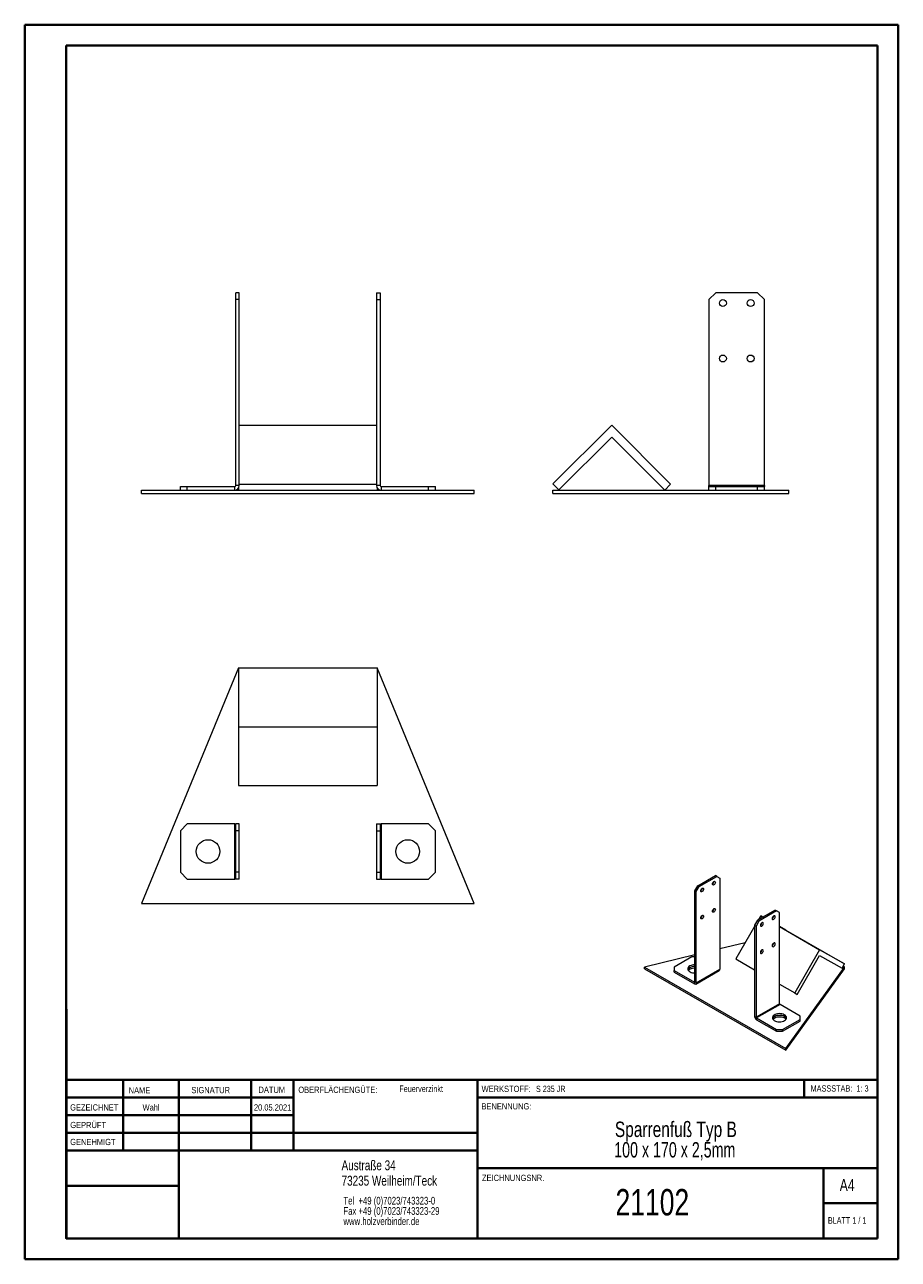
# Model space of a CAD drawing. Header units: millimetres. Extents: x 0 to 210, y 0 to 297.
import ezdxf

# ---------------------------------------------------------------- set-up
doc = ezdxf.new("R2010")
doc.units = ezdxf.units.MM
doc.styles.add('SLDTEXTSTYLE0', font='TXT', dxfattribs={"width": 0.75})
doc.styles.add('SLDTEXTSTYLE1', font='TXT', dxfattribs={"width": 0.681818})
doc.styles.add('SLDTEXTSTYLE2', font='TXT', dxfattribs={"width": 0.7})
doc.styles.add('SLDTEXTSTYLE3', font='TXT', dxfattribs={"width": 0.6875})
doc.styles.add('SLDTEXTSTYLE4', font='TXT', dxfattribs={"width": 0.691176})

# ---------------------------------------------------------------- blocks, each defined once
blk = doc.blocks.new('SW_NOTE_0')
at = {"color": 0, "linetype": 'Continuous', "lineweight": 0, "char_height": 1.8521, "attachment_point": 1, "style": 'SLDTEXTSTYLE0'}
for s, insert in [('Tel  +49 (0)7023/743323-0', (0, 2.39)), ('Fax +49 (0)7023/743323-29', (0, -0.08)), ('www.holzverbinder.de', (0, -2.55))]:
    blk.add_mtext(s, dxfattribs=dict(at, insert=insert))
blk = doc.blocks.new('SW_NOTE_1')
at = {"color": 0, "linetype": 'Continuous', "lineweight": 0, "char_height": 3.7042, "attachment_point": 2}
for s, insert, style in [('Sparrenfuß Typ B', (19.56, 4.77), 'SLDTEXTSTYLE0'), ('100 x 170 x 2,5mm', (19.3, -0.16), 'SLDTEXTSTYLE4')]:
    blk.add_mtext(s, dxfattribs=dict(at, insert=insert, style=style))

msp = doc.modelspace()

# ---------------------------------------------------------------- linework, layer by layer
at = {"color": 7, "linetype": 'Continuous', "lineweight": 40}
for p, q in [((0.08, 0.21), (0.08, 297.21)), ((0.08, 297.21), (210.08, 297.21)), ((210.08, 0.21), (210.08, 297.21)), ((210.08, 292.21), (210.08, 297.21)), ((10.08, 292.21), (205.08, 292.21)), ((10.08, 5.21), (10.08, 292.21)), ((205.08, 5.21), (205.08, 292.21)), ((10.11, 60.37), (10.11, 5.12)), ((205.08, 43.37), (10.11, 43.37)), ((23.71, 43.37), (23.71, 26.37)), ((37.1, 43.37), (37.1, 5.12)), ((54.51, 43.37), (54.51, 26.37)), ((64.71, 26.37), (64.71, 43.37)), ((108.91, 43.37), (108.91, 5.12)), ((187.47, 39.12), (187.47, 43.37)), ((64.71, 39.1), (10.11, 39.1)), ((205.08, 39.12), (108.91, 39.12)), ((64.71, 34.87), (10.11, 34.87)), ((108.91, 30.62), (10.11, 30.62)), ((108.91, 26.37), (10.11, 26.37)), ((108.91, 22.12), (205.08, 22.12)), ((192.08, 5.21), (192.08, 22.21)), ((37.1, 17.87), (10.11, 17.87)), ((10.11, 13.71), (10.08, 13.71)), ((205.08, 13.71), (192.08, 13.71)), ((10.11, 9.46), (10.08, 9.46)), ((10.08, 5.21), (205.08, 5.21)), ((205.08, 5.21), (180.99, 5.21)), ((0.08, 0.21), (210.08, 0.21))]:
    msp.add_line(p, q, dxfattribs=at)
at = {"color": 7, "linetype": 'Continuous', "lineweight": 15}
for p, q in [((51.64, 232.75), (50.81, 232.75)), ((50.81, 231.08), (50.81, 232.75)), ((51.64, 231.08), (51.64, 232.75)), ((84.67, 232.75), (84.67, 231.08)), ((84.67, 232.75), (85.5, 232.75)), ((85.5, 232.75), (85.5, 231.08)), ((166.24, 232.75), (164.57, 231.08)), ((176.24, 232.75), (166.24, 232.75)), ((177.91, 231.08), (176.24, 232.75)), ((51.64, 231.08), (50.81, 231.08)), ((50.81, 186.34), (50.81, 231.08)), ((51.64, 186.34), (51.64, 231.08)), ((84.67, 231.08), (84.67, 186.34)), ((84.67, 231.08), (85.5, 231.08)), ((85.5, 231.08), (85.5, 186.34)), ((164.57, 231.08), (164.57, 186.34)), ((177.91, 186.34), (177.91, 231.08)), ((51.64, 200.84), (84.67, 200.84)), ((127.07, 186.73), (141.25, 200.84)), ((141.25, 200.84), (155.36, 186.67)), ((141.24, 198.02), (128.48, 185.32)), ((153.94, 185.26), (141.24, 198.02)), ((28.16, 185.26), (108.16, 185.26)), ((28.16, 184.43), (28.16, 185.26)), ((28.16, 184.43), (108.16, 184.43)), ((37.49, 185.26), (37.49, 186.09)), ((37.49, 186.09), (39.16, 186.09)), ((39.16, 185.26), (39.16, 186.09)), ((39.16, 186.09), (50.56, 186.09)), ((50.56, 185.26), (50.56, 186.09)), ((51.64, 186.34), (50.81, 186.34)), ((51.49, 185.78), (51.49, 185.26)), ((51.64, 186.67), (84.67, 186.67)), ((85.5, 186.34), (84.67, 186.34)), ((84.82, 185.78), (84.82, 185.26)), ((85.75, 186.09), (85.75, 185.26)), ((85.75, 186.09), (97.16, 186.09)), ((97.16, 185.26), (97.16, 186.09)), ((97.16, 186.09), (98.82, 186.09)), ((98.82, 185.26), (98.82, 186.09)), ((108.16, 184.43), (108.16, 185.26)), ((128.48, 185.32), (127.07, 186.73)), ((127.07, 184.43), (127.07, 185.26)), ((127.07, 185.26), (183.74, 185.26)), ((127.07, 184.43), (183.74, 184.43)), ((155.36, 186.67), (153.94, 185.26)), ((177.91, 186.34), (164.57, 186.34)), ((164.57, 186.09), (164.57, 186.34)), ((164.57, 185.26), (164.57, 186.09)), ((164.57, 186.09), (166.24, 186.09)), ((166.24, 185.26), (166.24, 186.09)), ((166.24, 186.09), (176.24, 186.09)), ((176.24, 185.26), (176.24, 186.09)), ((176.24, 186.09), (177.91, 186.09)), ((177.91, 186.34), (177.91, 186.09)), ((177.91, 185.26), (177.91, 186.09)), ((183.74, 184.43), (183.74, 185.26)), ((51.49, 142.49), (28.16, 85.82)), ((51.49, 142.49), (84.82, 142.49)), ((51.49, 142.49), (51.49, 128.31)), ((84.82, 142.49), (84.82, 128.31)), ((108.16, 85.82), (84.82, 142.49)), ((51.49, 128.31), (51.49, 114.2)), ((51.49, 128.31), (84.82, 128.31)), ((84.82, 128.31), (84.82, 114.2)), ((51.49, 114.2), (84.82, 114.2)), ((39.16, 104.99), (37.49, 103.32)), ((50.56, 104.99), (39.16, 104.99)), ((50.56, 91.65), (50.56, 104.99)), ((50.56, 104.99), (50.81, 104.99)), ((51.64, 104.99), (50.81, 104.99)), ((50.81, 103.32), (50.81, 104.99)), ((51.64, 103.32), (51.64, 104.99)), ((84.67, 104.99), (85.5, 104.99)), ((84.67, 104.99), (84.67, 103.32)), ((85.5, 104.99), (85.5, 103.32)), ((85.5, 104.99), (85.75, 104.99)), ((85.75, 104.99), (85.75, 91.65)), ((97.16, 104.99), (85.75, 104.99)), ((98.82, 103.32), (97.16, 104.99)), ((37.49, 103.32), (37.49, 93.32)), ((51.64, 103.32), (50.81, 103.32)), ((50.81, 93.32), (50.81, 103.32)), ((51.64, 93.32), (51.64, 103.32)), ((84.67, 103.32), (85.5, 103.32)), ((84.67, 103.32), (84.67, 93.32)), ((85.5, 103.32), (85.5, 93.32)), ((98.82, 93.32), (98.82, 103.32)), ((37.49, 93.32), (39.16, 91.65)), ((51.64, 93.32), (50.81, 93.32)), ((50.81, 91.65), (50.81, 93.32)), ((51.64, 91.65), (51.64, 93.32)), ((84.67, 93.32), (85.5, 93.32)), ((84.67, 93.32), (84.67, 91.65)), ((85.5, 93.32), (85.5, 91.65)), ((97.16, 91.65), (98.82, 93.32)), ((161.88, 90.09), (166.12, 92.54)), ((162.23, 89.88), (166.47, 92.33)), ((166.47, 92.33), (166.12, 92.54)), ((166.47, 92.33), (167.18, 91.92)), ((39.16, 91.65), (50.56, 91.65)), ((50.81, 91.65), (50.56, 91.65)), ((51.64, 91.65), (50.81, 91.65)), ((84.67, 91.65), (85.5, 91.65)), ((85.75, 91.65), (85.5, 91.65)), ((85.75, 91.65), (97.16, 91.65)), ((161.17, 88.86), (161.88, 90.09)), ((161.52, 88.66), (162.23, 89.88)), ((162.23, 89.88), (161.88, 90.09)), ((167.18, 91.92), (167.18, 70)), ((161.52, 88.66), (161.17, 88.86)), ((161.17, 66.94), (161.17, 88.86)), ((161.52, 66.74), (161.52, 88.66)), ((28.16, 85.82), (108.16, 85.82)), ((180.48, 84.24), (176.24, 81.8)), ((180.84, 84.04), (176.59, 81.59)), ((180.48, 84.24), (180.84, 84.04)), ((181.54, 83.63), (180.84, 84.04)), ((181.54, 61.71), (181.54, 83.63)), ((175.53, 80.3), (171.02, 72.46)), ((176.24, 81.8), (175.53, 80.57)), ((175.53, 80.57), (175.89, 80.37)), ((175.53, 80.57), (175.53, 58.65)), ((176.59, 81.59), (175.89, 80.37)), ((175.89, 80.37), (175.89, 58.45)), ((176.24, 81.8), (176.59, 81.59)), ((177.01, 82.86), (176.47, 81.93)), ((177.01, 82.86), (177.55, 82.55)), ((177.55, 82.55), (177.01, 82.86)), ((183.02, 79.42), (181.54, 80.27)), ((181.54, 80.25), (191.15, 74.7)), ((183.02, 79.42), (197.17, 71.26)), ((173.26, 76.35), (167.18, 74.89)), ((191.15, 74.7), (185.17, 64.3)), ((197.17, 71.26), (191.15, 74.7)), ((161.17, 73.44), (149.08, 70.53)), ((160.47, 72.94), (156.22, 70.49)), ((161.17, 72.94), (160.47, 72.94)), ((171.02, 72.46), (175.53, 69.86)), ((185.77, 63.95), (191.15, 73.31)), ((191.15, 73.31), (196.57, 70.22)), ((149.08, 70.13), (149.08, 70.53)), ((149.08, 70.53), (183.02, 50.94)), ((149.08, 70.13), (183.02, 50.53)), ((156.22, 70.49), (156.22, 69.68)), ((156.22, 69.68), (161.06, 66.88)), ((156.22, 69.27), (156.22, 69.68)), ((156.22, 69.27), (161.06, 66.47)), ((161.39, 66.44), (167.04, 69.71)), ((161.52, 66.74), (167.18, 70)), ((183.02, 50.94), (197.17, 70.53)), ((183.02, 50.53), (197.17, 70.13)), ((196.57, 70.22), (197.17, 71.26)), ((197.17, 70.53), (196.85, 70.71)), ((197.17, 70.13), (197.17, 70.53)), ((161.06, 66.88), (161.17, 66.94)), ((161.06, 66.47), (161.06, 66.88)), ((161.52, 66.74), (161.17, 66.94)), ((181.54, 66.39), (185.17, 64.3)), ((185.17, 64.3), (185.77, 63.95)), ((181.54, 61.71), (175.89, 58.45)), ((181.65, 61.53), (175.99, 58.27)), ((186.49, 58.74), (181.65, 61.53)), ((175.89, 58.45), (175.53, 58.65)), ((175.99, 58.27), (180.83, 55.47)), ((175.99, 58.27), (175.99, 57.86)), ((175.99, 57.86), (180.83, 55.06)), ((182.25, 55.47), (186.49, 57.92)), ((182.25, 55.06), (186.49, 57.51)), ((186.49, 57.92), (186.49, 58.74)), ((186.49, 57.51), (186.49, 57.92)), ((180.83, 55.06), (180.83, 55.47)), ((180.83, 55.47), (182.25, 55.47)), ((180.83, 55.06), (182.25, 55.06)), ((182.25, 55.06), (182.25, 55.47)), ((183.02, 50.53), (183.02, 50.94))]:
    msp.add_line(p, q, dxfattribs=at)
at = {"color": 7, "linetype": 'Continuous', "lineweight": 0}
for p, q in [((64.71, 39.12), (10.11, 39.12)), ((23.71, 5.21), (23.71, 5.12)), ((54.51, 5.21), (54.51, 5.12))]:
    msp.add_line(p, q, dxfattribs=at)
at = {"color": 7, "linetype": 'Continuous', "lineweight": 15, "flags": 128}
for points in [[(162.94, 88.66), (162.8, 88.61), (162.69, 88.63), (162.61, 88.72), (162.58, 88.86), (162.61, 89.04), (162.69, 89.21), (162.8, 89.37), (162.94, 89.48), (163.07, 89.52), (163.19, 89.5), (163.26, 89.41), (163.29, 89.27), (163.26, 89.1), (163.19, 88.92), (163.07, 88.77), (162.94, 88.66)], [(165.76, 90.29), (165.63, 90.24), (165.51, 90.27), (165.44, 90.36), (165.41, 90.5), (165.44, 90.67), (165.51, 90.84), (165.63, 91), (165.76, 91.11), (165.9, 91.16), (166.01, 91.13), (166.09, 91.05), (166.12, 90.9), (166.09, 90.73), (166.01, 90.56), (165.9, 90.4), (165.76, 90.29)], [(165.76, 83.76), (165.63, 83.71), (165.51, 83.73), (165.44, 83.82), (165.41, 83.96), (165.44, 84.14), (165.51, 84.31), (165.63, 84.47), (165.76, 84.58), (165.9, 84.62), (166.01, 84.6), (166.09, 84.51), (166.12, 84.37), (166.09, 84.2), (166.01, 84.02), (165.9, 83.87), (165.76, 83.76)], [(162.94, 82.13), (162.8, 82.08), (162.69, 82.1), (162.61, 82.19), (162.58, 82.33), (162.61, 82.5), (162.69, 82.68), (162.8, 82.83), (162.94, 82.94), (163.07, 82.99), (163.19, 82.97), (163.26, 82.88), (163.29, 82.74), (163.26, 82.57), (163.19, 82.39), (163.07, 82.24), (162.94, 82.13)], [(177.3, 80.37), (177.44, 80.48), (177.55, 80.63), (177.63, 80.81), (177.65, 80.98), (177.63, 81.12), (177.55, 81.21), (177.44, 81.23), (177.3, 81.18), (177.17, 81.07), (177.05, 80.92), (176.97, 80.74), (176.95, 80.57), (176.97, 80.43), (177.05, 80.34), (177.17, 80.32), (177.3, 80.37)], [(180.13, 82), (180.26, 82.11), (180.38, 82.26), (180.46, 82.44), (180.48, 82.61), (180.46, 82.75), (180.38, 82.84), (180.26, 82.86), (180.13, 82.82), (179.99, 82.71), (179.88, 82.55), (179.8, 82.38), (179.78, 82.2), (179.8, 82.06), (179.88, 81.97), (179.99, 81.95), (180.13, 82)], [(177.3, 73.83), (177.44, 73.94), (177.55, 74.1), (177.63, 74.27), (177.65, 74.45), (177.63, 74.59), (177.55, 74.68), (177.44, 74.7), (177.3, 74.65), (177.17, 74.54), (177.05, 74.39), (176.97, 74.21), (176.95, 74.04), (176.97, 73.9), (177.05, 73.81), (177.17, 73.79), (177.3, 73.83)], [(180.13, 75.47), (180.26, 75.58), (180.38, 75.73), (180.46, 75.91), (180.48, 76.08), (180.46, 76.22), (180.38, 76.31), (180.26, 76.33), (180.13, 76.28), (179.99, 76.17), (179.88, 76.02), (179.8, 75.84), (179.78, 75.67), (179.8, 75.53), (179.88, 75.44), (179.99, 75.42), (180.13, 75.47)], [(159.97, 70.78), (159.75, 70.63), (159.59, 70.45), (159.5, 70.26), (159.47, 70.06), (159.52, 69.86), (159.63, 69.68), (159.8, 69.5), (160.03, 69.36), (160.31, 69.24), (160.62, 69.16), (160.96, 69.11), (161.17, 69.1)], [(161.17, 70.66), (160.96, 70.65), (160.62, 70.61), (160.31, 70.52), (160.03, 70.41), (159.8, 70.26), (159.63, 70.09), (159.52, 69.9), (159.51, 69.88)], [(161.17, 70.25), (160.96, 70.24), (160.62, 70.2), (160.31, 70.11), (160.03, 70), (159.8, 69.85), (159.63, 69.68), (159.63, 69.68)], [(182.74, 57.64), (182.96, 57.79), (183.12, 57.97), (183.21, 58.16), (183.24, 58.35), (183.19, 58.55), (183.08, 58.74), (182.91, 58.91), (182.68, 59.06), (182.4, 59.18), (182.09, 59.26), (181.75, 59.3), (181.41, 59.31), (181.07, 59.27), (180.75, 59.2), (180.46, 59.09), (180.22, 58.95), (180.03, 58.78), (179.9, 58.6), (179.84, 58.4), (179.85, 58.21), (179.93, 58.01), (180.07, 57.83), (180.28, 57.67), (180.53, 57.54), (180.83, 57.44), (181.15, 57.37), (181.5, 57.35), (181.84, 57.36), (182.17, 57.42), (182.47, 57.51), (182.74, 57.64)], [(183.2, 58.13), (183.19, 58.14), (183.08, 58.33), (182.91, 58.5), (182.68, 58.65), (182.4, 58.77), (182.09, 58.85), (181.75, 58.89), (181.41, 58.9), (181.07, 58.86), (180.75, 58.79), (180.46, 58.68), (180.22, 58.54), (180.03, 58.38), (179.9, 58.19), (179.88, 58.13)], [(183.2, 58.13), (183.17, 58.19), (183.05, 58.38), (182.86, 58.54), (182.61, 58.68), (182.33, 58.79), (182.01, 58.86), (181.67, 58.9), (181.32, 58.89), (180.99, 58.85), (180.68, 58.77), (180.4, 58.65), (180.17, 58.5), (179.99, 58.33), (179.88, 58.14), (179.88, 58.13)], [(183.08, 57.92), (183.05, 57.97), (182.86, 58.13), (182.61, 58.27), (182.33, 58.38), (182.01, 58.46), (181.67, 58.49), (181.32, 58.49), (180.99, 58.44), (180.68, 58.36), (180.4, 58.24), (180.17, 58.09), (179.99, 57.92), (179.99, 57.92)]]:
    msp.add_lwpolyline(points, dxfattribs=at)
at = {"color": 7, "linetype": 'Continuous', "lineweight": 15}
for centre, radius in [((167.91, 230.25), 0.833), ((174.57, 230.25), 0.833), ((167.91, 216.91), 0.833), ((174.57, 216.91), 0.833), ((44.16, 98.32), 2.83), ((92.16, 98.32), 2.83)]:
    msp.add_circle(centre, radius, dxfattribs=at)
for centre, radius, start, end in [((50.56, 186.34), 1.08, 270, 0), ((50.56, 186.34), 0.246, 270, 0), ((85.75, 186.34), 1.08, 180, 270), ((85.75, 186.34), 0.246, 180, 270), ((162.19, 89.5), 0.75, 301.8719, 358.1334), ((165.01, 91.13), 0.75, 301.8719, 358.1334), ((165.01, 84.6), 0.75, 301.8719, 358.1334), ((162.19, 82.97), 0.75, 301.8719, 358.1334), ((176.56, 81.2), 0.743, 301.6059, 358.3994), ((179.39, 82.84), 0.743, 301.6059, 358.3994), ((176.56, 74.67), 0.743, 301.6059, 358.3994), ((179.39, 76.3), 0.743, 301.6059, 358.3994), ((160.42, 69.49), 0.99, 116.9034, 156.6008), ((161.13, 68.61), 2.46, 89.0133, 117.9996), ((161.13, 68.2), 2.46, 89.0133, 117.9996), ((166.86, 69.97), 0.319, 305.0133, 6.2988), ((161.1, 66.93), 0.0643, 230.7967, 9.214), ((161.24, 66.69), 0.283, 230.7967, 9.214), ((181.77, 61.72), 0.226, 182.6055, 237.3945), ((176.53, 58.7), 0.995, 182.6055, 237.3945), ((176.11, 58.46), 0.226, 182.6055, 237.3945)]:
    msp.add_arc(centre, radius, start, end, dxfattribs=at)

# ---------------------------------------------------------------- block references
at = {"color": 7, "linetype": 'Continuous', "lineweight": 0}
for name, p in [('SW_NOTE_1', (137.05, 28.57)), ('SW_NOTE_0', (76.7, 12.85))]:
    msp.add_blockref(name, p, dxfattribs=at)

# ---------------------------------------------------------------- texts
for s, insert, char_height, attachment_point, style in [('NAME', (25.07, 41.62), 1.5, 1, 'SLDTEXTSTYLE0'), ('SIGNATUR', (40.14, 41.68), 1.5, 1, 'SLDTEXTSTYLE0'), ('DATUM', (56.28, 41.74), 1.5, 1, 'SLDTEXTSTYLE0'), ('OBERFLÄCHENGÜTE:', (65.86, 41.74), 1.5, 1, 'SLDTEXTSTYLE0'), ('Feuerverzinkt', (90.14, 42.03), 1.5875, 1, 'SLDTEXTSTYLE0'), ('WERKSTOFF:', (109.91, 41.96), 1.5, 1, 'SLDTEXTSTYLE0'), ('S 235 JR', (122.99, 41.96), 1.5, 1, 'SLDTEXTSTYLE3'), ('MASSSTAB:  1: 3', (188.99, 42.07), 1.5, 1, 'SLDTEXTSTYLE2'), ('GEZEICHNET', (11, 37.51), 1.5, 1, 'SLDTEXTSTYLE0'), ('Wahl', (30.46, 37.5), 1.499, 2, 'SLDTEXTSTYLE0'), ('20.05.2021', (59.68, 37.5), 1.499, 2, 'SLDTEXTSTYLE0'), ('BENENNUNG:', (109.88, 37.77), 1.5, 1, 'SLDTEXTSTYLE0'), ('GEPRÜFT', (11.03, 33.28), 1.5, 1, 'SLDTEXTSTYLE0'), ('GENEHMIGT', (11.02, 29.19), 1.5, 1, 'SLDTEXTSTYLE0'), ('Austraße 34', (76.25, 24.02), 2.3813, 1, 'SLDTEXTSTYLE0'), ('73235 Weilheim/Teck', (76.25, 20.32), 2.3813, 1, 'SLDTEXTSTYLE0'), ('ZEICHNUNGSNR.', (110, 20.55), 1.5, 1, 'SLDTEXTSTYLE0'), ('A4', (196, 19.52), 2.91, 1, 'SLDTEXTSTYLE0'), ('21102', (150.96, 17.12), 6.35, 2, 'SLDTEXTSTYLE0'), ('BLATT 1 / 1', (193.16, 10.36), 1.5875, 1, 'SLDTEXTSTYLE1')]:
    msp.add_mtext(s, dxfattribs=dict(at, insert=insert, char_height=char_height, attachment_point=attachment_point, style=style))

doc.saveas('drawing.dxf')
